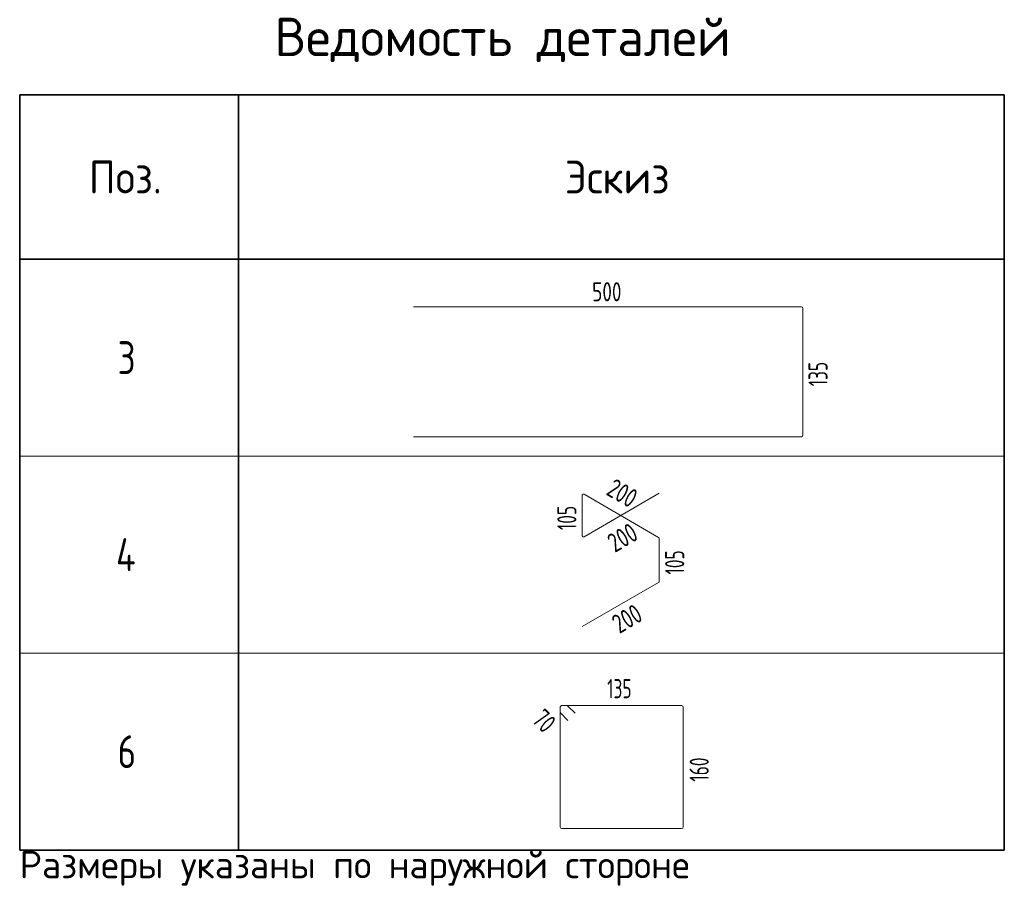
# Model space of a CAD drawing. Header units: metres. Extents: x -38 to 102, y -15 to 21.
# Tile 229 of 229: x 93 to 102, y 8 to 16. Entities that reach past the tile are written whole.
import ezdxf

# ---------------------------------------------------------------- set-up
doc = ezdxf.new("R2010")
doc.units = ezdxf.units.M
doc.styles.add('ISOCPEUR', font='txt')

msp = doc.modelspace()

# ---------------------------------------------------------------- linework, layer by layer
at = {"color": 7, "linetype": 'Continuous', "lineweight": 35, "transparency": 33554687}
for p, q in [((92.7457, 15.2764), (101.7457, 15.2764)), ((92.7457, 13.7764), (92.7457, 15.2764)), ((92.7457, 15.2764), (92.7457, 11.9764)), ((94.7457, 13.7764), (94.7457, 15.2764)), ((94.7457, 15.2764), (94.7457, 11.9764)), ((101.7457, 13.7764), (101.7457, 15.2764)), ((101.7457, 15.2764), (101.7457, 11.9764)), ((101.7457, 13.7764), (92.7457, 13.7764)), ((92.7457, 13.4764), (92.7457, 10.1764)), ((94.7457, 13.4764), (94.7457, 10.1764)), ((101.7457, 13.4764), (101.7457, 10.1764)), ((92.7457, 11.6764), (92.7457, 8.3764)), ((94.7457, 11.6764), (94.7457, 8.3764)), ((101.7457, 11.6764), (101.7457, 8.3764)), ((92.7457, 8.3764), (101.7457, 8.3764))]:
    msp.add_line(p, q, dxfattribs=at)
at = {"color": 4, "linetype": 'Continuous', "lineweight": 18, "transparency": 33554687}
for p, q in [((96.3459, 13.3406), (99.8921, 13.3406)), ((99.9052, 13.3275), (99.9052, 12.1673)), ((99.8921, 12.1542), (96.3459, 12.1542))]:
    msp.add_line(p, q, dxfattribs=at)
at = {"color": 7, "linetype": 'Continuous', "lineweight": 13, "transparency": 33554687}
for p, q in [((92.7457, 11.9764), (101.7457, 11.9764)), ((92.7457, 10.1764), (101.7457, 10.1764)), ((92.7457, 8.3764), (101.7457, 8.3764))]:
    msp.add_line(p, q, dxfattribs=at)
at = {"color": 40, "linetype": 'Continuous', "lineweight": 18, "transparency": 33554687}
for p, q in [((97.8885, 11.6185), (97.8885, 11.2498)), ((97.9047, 11.2405), (98.5917, 11.6371)), ((98.5863, 11.2343), (97.9047, 11.6278)), ((98.5917, 10.8314), (98.5917, 11.2249)), ((97.8885, 10.4192), (98.5863, 10.8221)), ((97.6873, 9.635), (97.6873, 9.6857)), ((97.6873, 8.5882), (97.6873, 9.6857)), ((97.6985, 9.6969), (98.796, 9.6969)), ((97.6985, 9.6969), (97.7491, 9.6969)), ((97.7571, 9.6936), (97.823, 9.6277)), ((98.81, 9.6829), (98.81, 8.5882)), ((97.7565, 9.5612), (97.6906, 9.6271)), ((98.796, 8.5742), (97.7013, 8.5742))]:
    msp.add_line(p, q, dxfattribs=at)
at = {"color": 4, "linetype": 'Continuous', "lineweight": 18, "transparency": 33554687}
for centre, start, end in [((99.8921, 13.3275), 0, 90), ((99.8921, 12.1673), 270, 0)]:
    msp.add_arc(centre, 0.0131, start, end, dxfattribs=at)
at = {"color": 40, "linetype": 'Continuous', "lineweight": 18, "transparency": 33554687}
for centre, radius, start, end in [((97.8993, 11.6185), 0.0108, 60, 180), ((97.8993, 11.2498), 0.0108, 180, 300), ((98.5809, 11.2249), 0.0108, 0, 60), ((98.5809, 10.8314), 0.0108, 300, 0), ((97.6985, 9.6857), 0.0112, 90, 180), ((97.6985, 9.6857), 0.0112, 90, 180), ((97.6985, 9.635), 0.0112, 180, 225), ((97.7491, 9.6857), 0.0112, 45, 90), ((98.796, 9.6829), 0.014, 0, 90), ((97.7013, 8.5882), 0.014, 180, 270), ((98.796, 8.5882), 0.014, 270, 0)]:
    msp.add_arc(centre, radius, start, end, dxfattribs=at)

# ---------------------------------------------------------------- texts
at = {"color": 7, "linetype": 'Continuous', "lineweight": 35, "transparency": 33554687, "attachment_point": 7, "style": 'ISOCPEUR'}
for s, insert, char_height, width in [('\\W0.98;Ведомость деталей', (95.0757, 15.5764), 0.35, 4.509792), ('\\W0.92;Поз.', (93.3782, 14.3764), 0.3, 0.872985), ('\\W0.94;Эскиз', (97.7282, 14.3764), 0.3, 1.176116), ('\\W0.78;3', (93.6407, 12.7264), 0.3, 0.326407), ('\\W0.80;4', (93.6257, 10.9264), 0.3, 0.359833), ('\\W0.78;6', (93.6407, 9.1264), 0.3, 0.326407)]:
    msp.add_mtext(s, dxfattribs=dict(at, insert=insert, char_height=char_height, width=width))
at = {"color": 7, "linetype": 'Continuous', "lineweight": 25, "transparency": 33554687, "char_height": 0.175, "attachment_point": 7, "style": 'ISOCPEUR'}
for s, insert, width in [('\\W0.73;500', (97.9785, 13.3907), 0.357628), ('\\W0.66;135', (98.1156, 9.7645), 0.323636)]:
    msp.add_mtext(s, dxfattribs=dict(at, insert=insert, width=width))
for s, insert, width, rotation in [('\\W0.66;135', (100.1303, 12.6144), 0.323636, 90), ('\\W0.73;200', (98.0966, 11.6289), 0.357628, 330), ('\\W0.66;105', (97.8347, 11.3011), 0.323636, 90), ('\\W0.73;200', (98.186, 11.0913), 0.357628, 30), ('\\W0.66;105', (98.8205, 10.8952), 0.323636, 90), ('\\W0.73;200', (98.2272, 10.3505), 0.357628, 30), ('\\W0.70;70', (97.4174, 9.5555), 0.257045, 315), ('\\W0.66;160', (99.0444, 9.0025), 0.323636, 90)]:
    msp.add_mtext(s, dxfattribs=dict(at, insert=insert, width=width, rotation=rotation))
at = {"color": 7, "linetype": 'Continuous', "lineweight": 13, "transparency": 33554687, "insert": (92.7457, 8.0514), "char_height": 0.25, "width": 6.395512, "attachment_point": 7, "style": 'ISOCPEUR'}
msp.add_mtext('\\W0.99;Размеры указаны по наружной стороне', dxfattribs=at)

doc.saveas('drawing.dxf')
